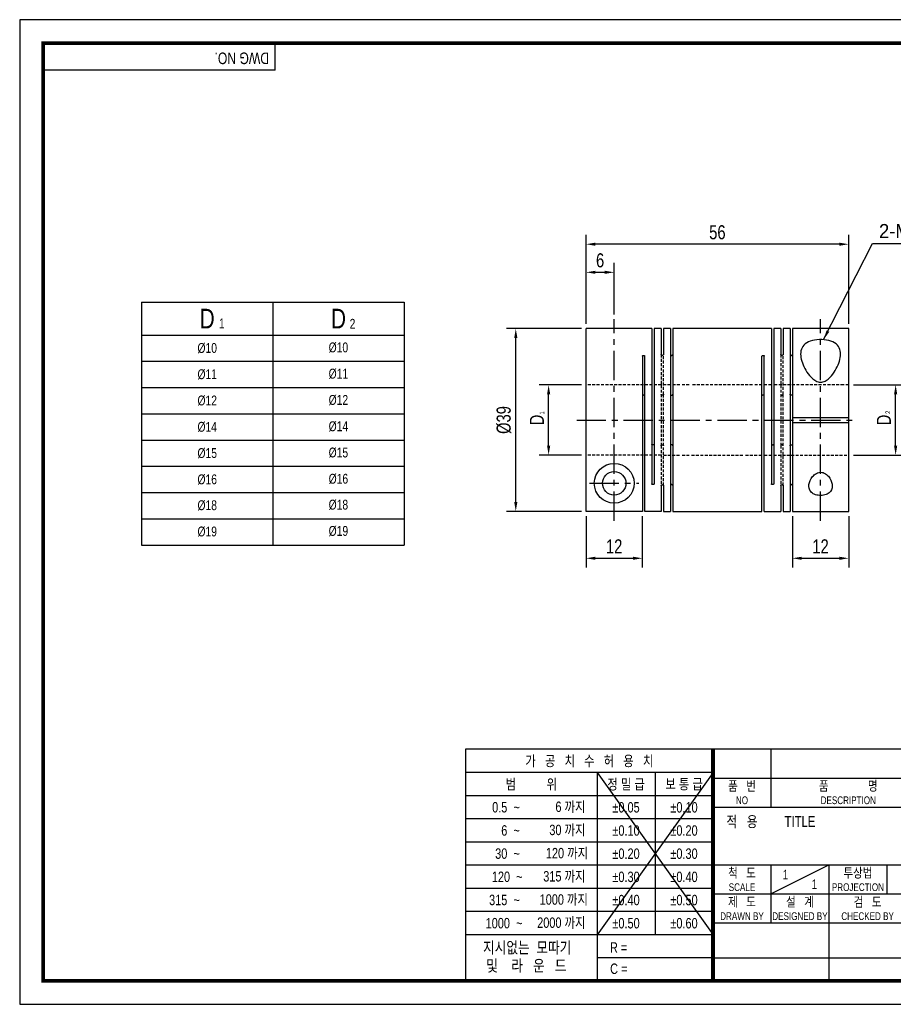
# Model space of a CAD drawing. Header units: millimetres. Extents: x 0 to 297, y 0 to 210.
# Tile 1 of 2: x 0 to 186, y 0 to 210. Entities that reach past the tile are written whole.
import ezdxf
from ezdxf.enums import TextEntityAlignment as Align

# ---------------------------------------------------------------- set-up
doc = ezdxf.new("R2010")
doc.units = ezdxf.units.MM
doc.header["$LTSCALE"] = 5
for name, pattern in [('CENTER', [2, 1.25, -0.25, 0.25, -0.25]), ('CENTER2', [1.125, 0.75, -0.125, 0.125, -0.125]), ('DASHED', [0.75, 0.5, -0.25]), ('HIDDEN', [0.375, 0.25, -0.125]), ('HIDDEN2', [0.1875, 0.125, -0.0625]), ('PHANTOM2', [1.25, 0.625, -0.125, 0.125, -0.125, 0.125, -0.125])]:
    doc.linetypes.add(name, pattern=pattern)
doc.layers.get('0').update_dxf_attribs({"linetype": 'CONTINUOUS'})
doc.layers.get('Defpoints').update_dxf_attribs({"linetype": 'CONTINUOUS'})
for name, color, linetype in [('BM', 2, 'CONTINUOUS'), ('C', 1, 'CENTER2'), ('CT', 1, 'CENTER'), ('D', 7, 'CONTINUOUS'), ('DIM', 7, 'CONTINUOUS'), ('H', 3, 'HIDDEN'), ('HD', 4, 'DASHED'), ('P', 4, 'PHANTOM2')]:
    doc.layers.add(name, color=color, linetype=linetype)
doc.styles.get("Standard").update_dxf_attribs({"font": 'Gulim.ttf', "width": 0.8, "height": 3})
doc.dimstyles.new('LIM', dxfattribs={"dimtxt": 2, "dimasz": 2, "dimexe": 2, "dimexo": 1, "dimgap": 1, "dimtad": 1, "dimdec": 3, "dimzin": 9, "dimdsep": 46, "dimtxsty": 'Standard', "dimcen": 3, "dimclrd": 1, "dimclre": 1, "dimadec": 0, "dimazin": 0, "dimtfac": 1, "dimtdec": 3, "dimtmove": 0, "dimatfit": 3, "dimfxl": 0, "dimtolj": 1, "dimtzin": 0, "dimarcsym": 0})

# ---------------------------------------------------------------- blocks, each defined once
blk = doc.blocks.new('*D129')
at = {"layer": 'Defpoints', "color": 0}
for p in [(120.74, 162.11), (120.74, 144.11), (176.74, 144.12)]:
    blk.add_point(p, dxfattribs=at)
at = {"layer": 'DIM', "color": 1, "lineweight": -2}
for p, q in [((120.74, 145.11), (120.74, 164.11)), ((176.74, 145.12), (176.74, 164.11)), ((174.74, 162.11), (122.74, 162.11))]:
    blk.add_line(p, q, dxfattribs=at)
at = {"layer": 'DIM', "color": 1}
for points in [[(122.74, 162.45), (122.74, 161.78), (120.74, 162.11)], [(174.74, 162.45), (174.74, 161.78), (176.74, 162.11)]]:
    blk.add_solid(points, dxfattribs=at)
at = {"layer": 'DIM', "color": 0, "insert": (148.74, 164.65), "char_height": 3, "attachment_point": 5}
blk.add_mtext('\\A1;56', dxfattribs=at)
blk = doc.blocks.new('*D130')
at = {"layer": 'Defpoints', "color": 0}
for p in [(105.76, 144.12), (120.74, 144.12), (120.74, 105.13)]:
    blk.add_point(p, dxfattribs=at)
at = {"layer": 'DIM', "color": 1, "lineweight": -2}
for p, q in [((119.74, 144.12), (103.76, 144.12)), ((105.76, 107.13), (105.76, 142.12)), ((119.74, 105.13), (103.76, 105.13))]:
    blk.add_line(p, q, dxfattribs=at)
at = {"layer": 'DIM', "color": 1}
for points in [[(105.43, 142.12), (106.1, 142.12), (105.76, 144.12)], [(105.43, 107.13), (106.1, 107.13), (105.76, 105.13)]]:
    blk.add_solid(points, dxfattribs=at)
at = {"layer": 'DIM', "color": 0, "insert": (103.23, 124.62), "char_height": 3, "attachment_point": 5, "rotation": 90}
blk.add_mtext('\\A1;%%C39', dxfattribs=at)
blk = doc.blocks.new('*D131')
at = {"layer": 'Defpoints', "color": 0}
for p in [(120.74, 105.13), (132.74, 105.13), (132.74, 95.13)]:
    blk.add_point(p, dxfattribs=at)
at = {"layer": 'DIM', "color": 1, "lineweight": -2}
for p, q in [((120.74, 104.13), (120.74, 93.13)), ((132.74, 104.13), (132.74, 93.13)), ((122.74, 95.13), (130.74, 95.13))]:
    blk.add_line(p, q, dxfattribs=at)
at = {"layer": 'DIM', "color": 1}
for points in [[(122.74, 95.46), (122.74, 94.79), (120.74, 95.13)], [(130.74, 95.46), (130.74, 94.79), (132.74, 95.13)]]:
    blk.add_solid(points, dxfattribs=at)
at = {"layer": 'DIM', "color": 0, "insert": (126.74, 97.67), "char_height": 3, "attachment_point": 5}
blk.add_mtext('\\A1;12', dxfattribs=at)
blk = doc.blocks.new('*D132')
at = {"layer": 'Defpoints', "color": 0}
for p in [(112.76, 132.1), (120.74, 132.1), (120.74, 117.14)]:
    blk.add_point(p, dxfattribs=at)
at = {"layer": 'DIM', "color": 1, "lineweight": -2}
for p, q in [((119.74, 132.1), (110.76, 132.1)), ((112.76, 119.14), (112.76, 130.1)), ((119.74, 117.14), (110.76, 117.14))]:
    blk.add_line(p, q, dxfattribs=at)
at = {"layer": 'DIM', "color": 1}
for points in [[(112.43, 130.1), (113.1, 130.1), (112.76, 132.1)], [(112.43, 119.14), (113.1, 119.14), (112.76, 117.14)]]:
    blk.add_solid(points, dxfattribs=at)
at = {"layer": 'DIM', "color": 0, "insert": (110.26, 124.62), "char_height": 3, "attachment_point": 5, "rotation": 90}
blk.add_mtext('\\A1;D', dxfattribs=at)
blk = doc.blocks.new('*D133')
at = {"layer": 'Defpoints', "color": 0}
for p in [(126.74, 156.12), (126.74, 146.12), (120.74, 144.11)]:
    blk.add_point(p, dxfattribs=at)
at = {"layer": 'DIM', "color": 1, "lineweight": -2}
for p, q in [((120.74, 145.11), (120.74, 158.12)), ((126.74, 147.12), (126.74, 158.12)), ((122.74, 156.12), (124.74, 156.12))]:
    blk.add_line(p, q, dxfattribs=at)
at = {"layer": 'DIM', "color": 1}
for points in [[(122.74, 156.45), (122.74, 155.79), (120.74, 156.12)], [(124.74, 156.45), (124.74, 155.79), (126.74, 156.12)]]:
    blk.add_solid(points, dxfattribs=at)
at = {"layer": 'DIM', "color": 0, "insert": (123.74, 158.66), "char_height": 3, "attachment_point": 5}
blk.add_mtext('\\A1;6', dxfattribs=at)
blk = doc.blocks.new('*D134')
at = {"layer": 'Defpoints', "color": 0}
for p in [(164.74, 105.12), (176.74, 105.12), (176.74, 95.13)]:
    blk.add_point(p, dxfattribs=at)
at = {"layer": 'DIM', "color": 1, "lineweight": -2}
for p, q in [((164.74, 104.12), (164.74, 93.13)), ((176.74, 104.12), (176.74, 93.13)), ((166.74, 95.13), (174.74, 95.13))]:
    blk.add_line(p, q, dxfattribs=at)
at = {"layer": 'DIM', "color": 1}
for points in [[(166.74, 95.46), (166.74, 94.79), (164.74, 95.13)], [(174.74, 95.46), (174.74, 94.79), (176.74, 95.13)]]:
    blk.add_solid(points, dxfattribs=at)
at = {"layer": 'DIM', "color": 0, "insert": (170.74, 97.67), "char_height": 3, "attachment_point": 5}
blk.add_mtext('\\A1;12', dxfattribs=at)
blk = doc.blocks.new('*D135')
at = {"layer": 'Defpoints', "color": 0}
for p in [(176.74, 132.12), (186.74, 132.12), (176.74, 117.12)]:
    blk.add_point(p, dxfattribs=at)
at = {"layer": 'DIM', "color": 1, "lineweight": -2}
for p, q in [((177.74, 132.12), (188.74, 132.12)), ((186.74, 119.12), (186.74, 130.12)), ((177.74, 117.12), (188.74, 117.12))]:
    blk.add_line(p, q, dxfattribs=at)
at = {"layer": 'DIM', "color": 1}
for points in [[(186.41, 130.12), (187.08, 130.12), (186.74, 132.12)], [(186.41, 119.12), (187.08, 119.12), (186.74, 117.12)]]:
    blk.add_solid(points, dxfattribs=at)
at = {"layer": 'DIM', "color": 0, "insert": (184.24, 124.62), "char_height": 3, "attachment_point": 5, "rotation": 90}
blk.add_mtext('\\A1;D', dxfattribs=at)

msp = doc.modelspace()

# ---------------------------------------------------------------- linework, layer by layer
for p, q in [((54.437, 199.2323), (54.437, 205)), ((54.437, 199.2323), (5, 199.2323)), ((25.9794, 149.7465), (25.9794, 97.9465)), ((25.9794, 149.7465), (81.9794, 149.7465)), ((81.9794, 149.7465), (81.9794, 97.9465)), ((95.0758, 54.437), (95.0758, 5)), ((147.8086, 54.437), (95.0758, 54.437)), ((292, 54.437), (147.8086, 54.437)), ((147.8086, 54.437), (147.8086, 5)), ((160.1679, 54.437), (160.1679, 42.0778)), ((147.8086, 49.4295), (95.0758, 49.4295)), ((147.8086, 49.4295), (123.0901, 14.8235)), ((123.0901, 49.4295), (147.8086, 14.8235)), ((123.0901, 49.4295), (123.0901, 5)), ((135.4493, 49.4295), (135.4493, 14.8235)), ((147.8086, 48.2574), (292, 48.2574)), ((147.8086, 44.4858), (95.0758, 44.4858)), ((147.8086, 42.0778), (292, 42.0778)), ((147.8086, 39.5421), (95.0758, 39.5421)), ((147.8086, 34.5984), (95.0758, 34.5984)), ((147.8086, 29.6547), (95.0758, 29.6547)), ((147.8086, 29.7185), (292, 29.7185)), ((160.1679, 23.5389), (172.5271, 29.7185)), ((160.1679, 29.7185), (160.1679, 17.3593)), ((172.5271, 29.7185), (172.5271, 5)), ((184.8864, 29.7185), (184.8864, 23.5389)), ((147.8086, 24.711), (95.0758, 24.711)), ((147.8086, 23.5389), (221.9642, 23.5389)), ((147.8086, 19.7673), (95.0758, 19.7673)), ((147.8086, 17.3593), (292, 17.3593)), ((147.8086, 14.8235), (95.0758, 14.8235)), ((147.8086, 9.8798), (123.0901, 9.8798)), ((147.8086, 9.8798), (221.9642, 9.8798))]:
    msp.add_line(p, q)
at = {"color": 4}
for p, q in [((53.9794, 149.7465), (53.9794, 97.9465)), ((25.9794, 142.7465), (81.9794, 142.7465))]:
    msp.add_line(p, q, dxfattribs=at)
at = {"color": 1}
for p, q in [((25.9794, 137.1465), (81.9794, 137.1465)), ((25.9794, 131.5465), (81.9794, 131.5465)), ((25.9794, 125.9465), (81.9794, 125.9465)), ((25.9794, 120.3465), (81.9794, 120.3465)), ((25.9794, 114.7465), (81.9794, 114.7465)), ((25.9794, 109.1465), (81.9794, 109.1465)), ((25.9794, 103.5465), (81.9794, 103.5465))]:
    msp.add_line(p, q, dxfattribs=at)
at = {"color": 0}
msp.add_line((25.9794, 97.9465), (81.9794, 97.9465), dxfattribs=at)
msp.add_lwpolyline([(297, 210), (0, 210), (0, 0), (297, 0)], close=True)
msp.add_lwpolyline([(292, 205, 0.8, 0.8, 0), (5, 205, 0.8, 0.8, 0), (5, 5, 0.8, 0.8, 0), (292, 5, 0.8, 0.8, 0)], format="xyseb", close=True)
at = {"const_width": 0.824}
msp.add_lwpolyline([(147.8086, 5), (147.8086, 54.437)], dxfattribs=at)
at = {"layer": 'BM', "linetype": 'Continuous'}
for p, q in [((120.7531, 144.1142), (120.7445, 144.1206)), ((134.7445, 144.1206), (120.7445, 144.1206)), ((120.7445, 105.127), (120.7445, 144.1142)), ((120.7445, 144.1142), (120.7531, 144.1142)), ((134.7445, 144.1206), (134.7445, 111.01)), ((135.2445, 144.1206), (135.2445, 111.01)), ((136.7445, 144.1206), (135.2445, 144.1206)), ((136.7445, 144.1206), (136.7445, 138.5849)), ((137.2445, 144.1206), (137.2445, 138.5849)), ((138.7445, 144.1206), (137.2445, 144.1206)), ((138.7445, 144.1206), (138.7445, 105.1206)), ((139.2445, 144.1206), (139.2445, 105.1206)), ((160.2445, 144.1206), (139.2445, 144.1206)), ((140.7445, 144.1206), (139.2445, 144.1206)), ((156.2445, 144.1206), (143.2445, 144.1206)), ((158.2445, 144.1206), (156.7445, 144.1206)), ((160.2445, 144.1206), (158.7445, 144.1206)), ((160.2445, 144.1206), (160.2445, 111.01)), ((160.7445, 144.1206), (160.7445, 111.01)), ((162.2445, 144.1206), (160.7445, 144.1206)), ((162.2445, 144.1206), (162.2445, 138.5849)), ((162.7445, 144.1206), (162.7445, 138.5849)), ((164.2445, 144.1206), (162.7445, 144.1206)), ((164.2445, 144.1206), (164.2445, 105.1206)), ((164.7445, 144.1206), (164.7445, 125.1206)), ((176.7445, 144.1206), (164.7445, 144.1206)), ((176.7445, 125.1206), (176.7445, 144.1206)), ((132.7445, 138.2313), (132.7445, 105.127)), ((133.2445, 105.1206), (133.2445, 138.2313)), ((158.2445, 105.1206), (158.2445, 138.2313)), ((158.7445, 105.1206), (158.7445, 138.2313)), ((164.7445, 125.1206), (176.7445, 125.1206)), ((164.7445, 124.1206), (164.7445, 105.1206)), ((164.7445, 124.1206), (176.7445, 124.1206)), ((176.7445, 105.1206), (176.7445, 124.1206)), ((136.7445, 110.6564), (136.7445, 105.1206)), ((137.2445, 110.6564), (137.2445, 105.1206)), ((162.2445, 110.6564), (162.2445, 105.1206)), ((162.7445, 110.6564), (162.7445, 105.1206)), ((132.7445, 105.127), (120.7445, 105.127)), ((136.7445, 105.127), (133.2445, 105.127)), ((137.2445, 105.1206), (138.7445, 105.1206)), ((139.2445, 105.1206), (158.2445, 105.1206)), ((139.2445, 105.1206), (140.7445, 105.1206)), ((141.2445, 105.1206), (142.7445, 105.1206)), ((154.7445, 105.1206), (158.2445, 105.1206)), ((158.7445, 105.1206), (162.2445, 105.1206)), ((160.7445, 105.1206), (162.2445, 105.1206)), ((162.7445, 105.1206), (164.2445, 105.1206)), ((164.7445, 105.1206), (176.7445, 105.1206))]:
    msp.add_line(p, q, dxfattribs=at)
at = {"layer": 'BM', "linetype": 'HIDDEN2'}
msp.add_line((176.7445, 132.1206), (175.6445, 132.1206), dxfattribs=at)
at = {"layer": 'BM', "linetype": 'Continuous'}
for radius in [4.25, 2.5]:
    msp.add_circle((126.7445, 111.1206), radius, dxfattribs=at)
msp.add_arc((162.1158, 124.6206), 14.6287, 358.041289, 1.958711, dxfattribs=at)
for points, knots in [([(166.4945, 138.6919), (166.4945, 139.1765), (166.5812, 139.6235), (166.9966, 140.4428), (167.3252, 140.8001), (168.2354, 141.3627), (168.822, 141.5679), (170.1262, 141.794), (170.8515, 141.8175), (172.2215, 141.676), (172.8549, 141.5127), (173.8826, 141.0204), (174.2758, 140.6906), (175.0633, 139.539), (175.0917, 138.5587), (174.6025, 136.5131), (174.1014, 135.4234), (172.9691, 133.9145), (172.5158, 133.4129), (171.6516, 132.8856), (171.3237, 132.7502), (170.6312, 132.6668), (170.2702, 132.7267), (169.3131, 133.117), (168.8213, 133.5929), (167.9913, 134.5779), (167.6599, 135.098), (166.8294, 136.669), (166.4945, 137.7226), (166.4945, 138.6919)], [0, 0, 0, 0, 0.0625, 0.0625, 0.125, 0.125, 0.1875, 0.1875, 0.25, 0.25, 0.3125, 0.3125, 0.375, 0.375, 0.5, 0.5, 0.625, 0.625, 0.6875, 0.6875, 0.71875, 0.71875, 0.75, 0.75, 0.8125, 0.8125, 0.875, 0.875, 1, 1, 1, 1]), ([(132.7445, 138.2313), (132.7445, 138.2513), (132.7494, 138.2716), (132.7586, 138.2904), (132.7679, 138.3093), (132.7818, 138.3272), (132.7993, 138.3427), (132.8168, 138.3582), (132.8383, 138.3718), (132.862, 138.3823), (132.8857, 138.3928), (132.9124, 138.4006), (132.9397, 138.4049), (132.9576, 138.4078), (132.9761, 138.4092), (132.9945, 138.4092), (133.0225, 138.4092), (133.0509, 138.4058), (133.0773, 138.3992), (133.1037, 138.3927), (133.1289, 138.3828), (133.1507, 138.3704), (133.1726, 138.358), (133.1917, 138.3428), (133.2065, 138.3259), (133.2214, 138.309), (133.2323, 138.2901), (133.2384, 138.2706), (133.2425, 138.2577), (133.2445, 138.2445), (133.2445, 138.2313)], [0, 0, 0, 0, 0.10746775, 0.10746775, 0.10746775, 0.21493589, 0.21493589, 0.21493589, 0.32239923, 0.32239923, 0.32239923, 0.42986465, 0.42986465, 0.42986465, 0.49999996, 0.49999996, 0.49999996, 0.60746831, 0.60746831, 0.60746831, 0.71493668, 0.71493668, 0.71493668, 0.82240431, 0.82240431, 0.82240431, 0.92986877, 0.92986877, 0.92986877, 1, 1, 1, 1]), ([(137.2445, 138.5849), (137.2445, 138.5653), (137.2397, 138.5455), (137.2305, 138.527), (137.2212, 138.5085), (137.2072, 138.4908), (137.1898, 138.4754), (137.1723, 138.46), (137.1508, 138.4465), (137.1271, 138.4361), (137.1033, 138.4256), (137.0767, 138.4179), (137.0494, 138.4135), (137.0315, 138.4107), (137.013, 138.4092), (136.9945, 138.4092), (136.9666, 138.4092), (136.9382, 138.4126), (136.9118, 138.4192), (136.8854, 138.4257), (136.8602, 138.4356), (136.8384, 138.4479), (136.8165, 138.4602), (136.7974, 138.4754), (136.7826, 138.492), (136.7677, 138.5087), (136.7568, 138.5274), (136.7506, 138.5465), (136.7466, 138.5591), (136.7445, 138.572), (136.7445, 138.5849)], [0, 0, 0, 0, 0.10746775, 0.10746775, 0.10746775, 0.21493589, 0.21493589, 0.21493589, 0.32239923, 0.32239923, 0.32239923, 0.42986465, 0.42986465, 0.42986465, 0.49999996, 0.49999996, 0.49999996, 0.60746831, 0.60746831, 0.60746831, 0.71493668, 0.71493668, 0.71493668, 0.82240431, 0.82240431, 0.82240431, 0.92986877, 0.92986877, 0.92986877, 1, 1, 1, 1]), ([(138.7445, 138.5849), (138.7445, 138.5653), (138.7494, 138.5455), (138.7586, 138.527), (138.7679, 138.5085), (138.7818, 138.4908), (138.7993, 138.4754), (138.8168, 138.46), (138.8383, 138.4465), (138.862, 138.4361), (138.8857, 138.4256), (138.9124, 138.4179), (138.9397, 138.4135), (138.9576, 138.4107), (138.9761, 138.4092), (138.9945, 138.4092), (139.0225, 138.4092), (139.0509, 138.4126), (139.0773, 138.4192), (139.1037, 138.4257), (139.1289, 138.4356), (139.1507, 138.4479), (139.1726, 138.4602), (139.1917, 138.4754), (139.2065, 138.492), (139.2214, 138.5087), (139.2323, 138.5274), (139.2384, 138.5465), (139.2425, 138.5591), (139.2445, 138.572), (139.2445, 138.5849)], [0, 0, 0, 0, 0.10746775, 0.10746775, 0.10746775, 0.21493589, 0.21493589, 0.21493589, 0.32239923, 0.32239923, 0.32239923, 0.42986465, 0.42986465, 0.42986465, 0.49999996, 0.49999996, 0.49999996, 0.60746831, 0.60746831, 0.60746831, 0.71493668, 0.71493668, 0.71493668, 0.82240431, 0.82240431, 0.82240431, 0.92986877, 0.92986877, 0.92986877, 1, 1, 1, 1]), ([(158.2445, 138.2313), (158.2445, 138.2513), (158.2494, 138.2716), (158.2586, 138.2904), (158.2679, 138.3093), (158.2818, 138.3272), (158.2993, 138.3427), (158.3168, 138.3582), (158.3383, 138.3718), (158.362, 138.3823), (158.3857, 138.3928), (158.4124, 138.4006), (158.4397, 138.4049), (158.4576, 138.4078), (158.4761, 138.4092), (158.4945, 138.4092), (158.5225, 138.4092), (158.5509, 138.4058), (158.5773, 138.3992), (158.6037, 138.3927), (158.6289, 138.3828), (158.6507, 138.3704), (158.6726, 138.358), (158.6917, 138.3428), (158.7065, 138.3259), (158.7214, 138.309), (158.7323, 138.2901), (158.7384, 138.2706), (158.7425, 138.2577), (158.7445, 138.2445), (158.7445, 138.2313)], [0, 0, 0, 0, 0.10746775, 0.10746775, 0.10746775, 0.21493589, 0.21493589, 0.21493589, 0.32239923, 0.32239923, 0.32239923, 0.42986465, 0.42986465, 0.42986465, 0.49999996, 0.49999996, 0.49999996, 0.60746831, 0.60746831, 0.60746831, 0.71493668, 0.71493668, 0.71493668, 0.82240431, 0.82240431, 0.82240431, 0.92986877, 0.92986877, 0.92986877, 1, 1, 1, 1]), ([(162.7445, 138.5849), (162.7445, 138.5653), (162.7397, 138.5455), (162.7305, 138.527), (162.7212, 138.5085), (162.7072, 138.4908), (162.6898, 138.4754), (162.6723, 138.46), (162.6508, 138.4465), (162.6271, 138.4361), (162.6033, 138.4256), (162.5767, 138.4179), (162.5494, 138.4135), (162.5315, 138.4107), (162.513, 138.4092), (162.4945, 138.4092), (162.4666, 138.4092), (162.4382, 138.4126), (162.4118, 138.4192), (162.3854, 138.4257), (162.3602, 138.4356), (162.3384, 138.4479), (162.3165, 138.4602), (162.2974, 138.4754), (162.2826, 138.492), (162.2677, 138.5087), (162.2568, 138.5274), (162.2506, 138.5465), (162.2466, 138.5591), (162.2445, 138.572), (162.2445, 138.5849)], [0, 0, 0, 0, 0.10746775, 0.10746775, 0.10746775, 0.21493589, 0.21493589, 0.21493589, 0.32239923, 0.32239923, 0.32239923, 0.42986465, 0.42986465, 0.42986465, 0.49999996, 0.49999996, 0.49999996, 0.60746831, 0.60746831, 0.60746831, 0.71493668, 0.71493668, 0.71493668, 0.82240431, 0.82240431, 0.82240431, 0.92986877, 0.92986877, 0.92986877, 1, 1, 1, 1]), ([(164.2445, 138.5849), (164.2445, 138.5653), (164.2494, 138.5455), (164.2586, 138.527), (164.2679, 138.5085), (164.2818, 138.4908), (164.2993, 138.4754), (164.3168, 138.46), (164.3383, 138.4465), (164.362, 138.4361), (164.3857, 138.4256), (164.4124, 138.4179), (164.4397, 138.4135), (164.4576, 138.4107), (164.4761, 138.4092), (164.4945, 138.4092), (164.5225, 138.4092), (164.5509, 138.4126), (164.5773, 138.4192), (164.6037, 138.4257), (164.6289, 138.4356), (164.6507, 138.4479), (164.6726, 138.4602), (164.6917, 138.4754), (164.7065, 138.492), (164.7214, 138.5087), (164.7323, 138.5274), (164.7384, 138.5465), (164.7425, 138.5591), (164.7445, 138.572), (164.7445, 138.5849)], [0, 0, 0, 0, 0.10746775, 0.10746775, 0.10746775, 0.21493589, 0.21493589, 0.21493589, 0.32239923, 0.32239923, 0.32239923, 0.42986465, 0.42986465, 0.42986465, 0.49999996, 0.49999996, 0.49999996, 0.60746831, 0.60746831, 0.60746831, 0.71493668, 0.71493668, 0.71493668, 0.82240431, 0.82240431, 0.82240431, 0.92986877, 0.92986877, 0.92986877, 1, 1, 1, 1]), ([(133.2445, 129.7442), (133.2445, 129.7583), (133.2423, 129.7724), (133.2379, 129.786), (133.2314, 129.8058), (133.2202, 129.8249), (133.2051, 129.8418), (133.19, 129.8587), (133.1707, 129.8739), (133.1487, 129.8862), (133.1266, 129.8985), (133.1013, 129.9082), (133.0748, 129.9146), (133.0491, 129.9207), (133.0217, 129.9239), (132.9945, 129.9239), (132.9666, 129.9239), (132.9382, 129.9205), (132.9118, 129.914), (132.8854, 129.9074), (132.8602, 129.8975), (132.8384, 129.8851), (132.8165, 129.8726), (132.7974, 129.8573), (132.7826, 129.8402), (132.7677, 129.8232), (132.7568, 129.804), (132.7507, 129.7842), (132.7466, 129.7712), (132.7445, 129.7577), (132.7445, 129.7442)], [0, 0, 0, 0, 0.07392694, 0.07392694, 0.07392694, 0.18138604, 0.18138604, 0.18138604, 0.28877138, 0.28877138, 0.28877138, 0.39615764, 0.39615764, 0.39615764, 0.50020263, 0.50020263, 0.50020263, 0.60761625, 0.60761625, 0.60761625, 0.71503012, 0.71503012, 0.71503012, 0.8224389, 0.8224389, 0.8224389, 0.92982631, 0.92982631, 0.92982631, 1, 1, 1, 1]), ([(138.7445, 130.0978), (138.7445, 130.0912), (138.7451, 130.0846), (138.7462, 130.0781), (138.7494, 130.059), (138.7575, 130.0399), (138.7697, 130.0225), (138.782, 130.005), (138.7987, 129.9887), (138.8186, 129.9749), (138.8384, 129.9611), (138.862, 129.9495), (138.8872, 129.941), (138.9125, 129.9326), (138.9402, 129.927), (138.968, 129.9249), (138.9958, 129.9228), (139.0246, 129.9241), (139.0518, 129.9286), (139.079, 129.9332), (139.1055, 129.9411), (139.1291, 129.9517), (139.1527, 129.9623), (139.174, 129.9758), (139.1913, 129.9912), (139.2085, 130.0066), (139.2222, 130.0242), (139.2312, 130.0425), (139.24, 130.0602), (139.2445, 130.0792), (139.2445, 130.0978)], [0, 0, 0, 0, 0.03657645, 0.03657645, 0.03657645, 0.14404333, 0.14404333, 0.14404333, 0.25141107, 0.25141107, 0.25141107, 0.35875799, 0.35875799, 0.35875799, 0.46612576, 0.46612576, 0.46612576, 0.5735056, 0.5735056, 0.5735056, 0.68088653, 0.68088653, 0.68088653, 0.78826495, 0.78826495, 0.78826495, 0.8956261, 0.8956261, 0.8956261, 1, 1, 1, 1]), ([(158.7445, 129.7442), (158.7445, 129.7448), (158.7445, 129.7454), (158.7445, 129.7459), (158.7443, 129.7664), (158.7392, 129.787), (158.7296, 129.806), (158.7201, 129.825), (158.7059, 129.843), (158.6882, 129.8585), (158.6706, 129.874), (158.6489, 129.8875), (158.625, 129.8979), (158.6012, 129.9083), (158.5745, 129.9158), (158.5471, 129.92), (158.5299, 129.9226), (158.5122, 129.9239), (158.4945, 129.9239), (158.4666, 129.9239), (158.4382, 129.9205), (158.4118, 129.914), (158.3854, 129.9074), (158.3602, 129.8975), (158.3384, 129.8851), (158.3165, 129.8726), (158.2974, 129.8573), (158.2826, 129.8402), (158.2677, 129.8232), (158.2568, 129.804), (158.2507, 129.7842), (158.2466, 129.7712), (158.2445, 129.7577), (158.2445, 129.7442)], [0, 0, 0, 0, 0.00297536, 0.00297536, 0.00297536, 0.11051278, 0.11051278, 0.11051278, 0.21793581, 0.21793581, 0.21793581, 0.3253135, 0.3253135, 0.3253135, 0.43270604, 0.43270604, 0.43270604, 0.49975712, 0.49975712, 0.49975712, 0.60716876, 0.60716876, 0.60716876, 0.71458065, 0.71458065, 0.71458065, 0.82198746, 0.82198746, 0.82198746, 0.9293729, 0.9293729, 0.9293729, 1, 1, 1, 1]), ([(164.7445, 130.0978), (164.7445, 130.0786), (164.7397, 130.0591), (164.7305, 130.0409), (164.7212, 130.0226), (164.7073, 130.0051), (164.6898, 129.9899), (164.6723, 129.9746), (164.6508, 129.9612), (164.6271, 129.9508), (164.6034, 129.9403), (164.5768, 129.9326), (164.5495, 129.9283), (164.5315, 129.9254), (164.513, 129.9239), (164.4945, 129.9239), (164.4666, 129.9239), (164.4382, 129.9274), (164.4118, 129.9339), (164.3854, 129.9404), (164.3602, 129.9503), (164.3384, 129.9625), (164.3165, 129.9748), (164.2974, 129.9898), (164.2826, 130.0063), (164.2677, 130.0229), (164.2568, 130.0413), (164.2507, 130.0601), (164.2466, 130.0725), (164.2445, 130.0852), (164.2445, 130.0978)], [0, 0, 0, 0, 0.10740436, 0.10740436, 0.10740436, 0.21481134, 0.21481134, 0.21481134, 0.32218596, 0.32218596, 0.32218596, 0.42957456, 0.42957456, 0.42957456, 0.49977241, 0.49977241, 0.49977241, 0.60718077, 0.60718077, 0.60718077, 0.71458938, 0.71458938, 0.71458938, 0.8219929, 0.8219929, 0.8219929, 0.92937506, 0.92937506, 0.92937506, 1, 1, 1, 1]), ([(135.2445, 119.4971), (135.2445, 119.4965), (135.2445, 119.4959), (135.2445, 119.4953), (135.2443, 119.4749), (135.2392, 119.4543), (135.2296, 119.4353), (135.2201, 119.4163), (135.2059, 119.3983), (135.1882, 119.3827), (135.1706, 119.3672), (135.1489, 119.3538), (135.125, 119.3434), (135.1012, 119.333), (135.0745, 119.3254), (135.0471, 119.3213), (135.0299, 119.3187), (135.0122, 119.3173), (134.9945, 119.3173), (134.9666, 119.3173), (134.9382, 119.3207), (134.9118, 119.3273), (134.8854, 119.3339), (134.8602, 119.3438), (134.8384, 119.3562), (134.8165, 119.3687), (134.7974, 119.384), (134.7826, 119.401), (134.7677, 119.4181), (134.7568, 119.4373), (134.7507, 119.4571), (134.7466, 119.4701), (134.7445, 119.4836), (134.7445, 119.4971)], [0, 0, 0, 0, 0.00297536, 0.00297536, 0.00297536, 0.11051278, 0.11051278, 0.11051278, 0.21793581, 0.21793581, 0.21793581, 0.3253135, 0.3253135, 0.3253135, 0.43270604, 0.43270604, 0.43270604, 0.49975712, 0.49975712, 0.49975712, 0.60716876, 0.60716876, 0.60716876, 0.71458065, 0.71458065, 0.71458065, 0.82198746, 0.82198746, 0.82198746, 0.9293729, 0.9293729, 0.9293729, 1, 1, 1, 1]), ([(139.2445, 119.1435), (139.2445, 119.1501), (139.244, 119.1566), (139.2429, 119.1632), (139.2397, 119.1822), (139.2316, 119.2013), (139.2194, 119.2188), (139.2071, 119.2363), (139.1904, 119.2526), (139.1705, 119.2664), (139.1506, 119.2802), (139.1271, 119.2918), (139.1018, 119.3002), (139.0766, 119.3087), (139.0489, 119.3142), (139.0211, 119.3163), (138.9932, 119.3184), (138.9645, 119.3172), (138.9373, 119.3126), (138.91, 119.3081), (138.8835, 119.3002), (138.86, 119.2896), (138.8364, 119.279), (138.8151, 119.2654), (138.7978, 119.2501), (138.7805, 119.2347), (138.7669, 119.2171), (138.7578, 119.1988), (138.7491, 119.181), (138.7445, 119.1621), (138.7445, 119.1435)], [0, 0, 0, 0, 0.03657645, 0.03657645, 0.03657645, 0.14404333, 0.14404333, 0.14404333, 0.25141107, 0.25141107, 0.25141107, 0.35875799, 0.35875799, 0.35875799, 0.46612576, 0.46612576, 0.46612576, 0.5735056, 0.5735056, 0.5735056, 0.68088653, 0.68088653, 0.68088653, 0.78826495, 0.78826495, 0.78826495, 0.8956261, 0.8956261, 0.8956261, 1, 1, 1, 1]), ([(160.2445, 119.4971), (160.2445, 119.4965), (160.2445, 119.4959), (160.2446, 119.4953), (160.2448, 119.4749), (160.2499, 119.4543), (160.2594, 119.4353), (160.269, 119.4163), (160.2832, 119.3983), (160.3008, 119.3827), (160.3185, 119.3672), (160.3402, 119.3538), (160.3641, 119.3434), (160.3879, 119.333), (160.4146, 119.3254), (160.442, 119.3213), (160.4592, 119.3187), (160.4769, 119.3173), (160.4945, 119.3173), (160.5225, 119.3173), (160.5509, 119.3207), (160.5773, 119.3273), (160.6037, 119.3339), (160.6289, 119.3438), (160.6507, 119.3562), (160.6726, 119.3687), (160.6917, 119.384), (160.7065, 119.401), (160.7214, 119.4181), (160.7323, 119.4373), (160.7384, 119.4571), (160.7425, 119.4701), (160.7445, 119.4836), (160.7445, 119.4971)], [0, 0, 0, 0, 0.00297536, 0.00297536, 0.00297536, 0.11051278, 0.11051278, 0.11051278, 0.21793581, 0.21793581, 0.21793581, 0.3253135, 0.3253135, 0.3253135, 0.43270604, 0.43270604, 0.43270604, 0.49975712, 0.49975712, 0.49975712, 0.60716876, 0.60716876, 0.60716876, 0.71458065, 0.71458065, 0.71458065, 0.82198746, 0.82198746, 0.82198746, 0.9293729, 0.9293729, 0.9293729, 1, 1, 1, 1]), ([(164.2445, 119.1435), (164.2445, 119.144), (164.2445, 119.1446), (164.2446, 119.1451), (164.2448, 119.1643), (164.2499, 119.1837), (164.2594, 119.202), (164.269, 119.2202), (164.2832, 119.2376), (164.3008, 119.2527), (164.3185, 119.2678), (164.3402, 119.2811), (164.3641, 119.2914), (164.3879, 119.3017), (164.4146, 119.3092), (164.442, 119.3134), (164.4592, 119.316), (164.4769, 119.3173), (164.4945, 119.3173), (164.5225, 119.3173), (164.5509, 119.3139), (164.5773, 119.3074), (164.6037, 119.3008), (164.6289, 119.291), (164.6507, 119.2787), (164.6726, 119.2665), (164.6917, 119.2514), (164.7065, 119.2349), (164.7214, 119.2184), (164.7323, 119.2), (164.7384, 119.1812), (164.7425, 119.1688), (164.7445, 119.1561), (164.7445, 119.1435)], [0, 0, 0, 0, 0.0029767, 0.0029767, 0.0029767, 0.11056267, 0.11056267, 0.11056267, 0.2180342, 0.2180342, 0.2180342, 0.32546037, 0.32546037, 0.32546037, 0.4329014, 0.4329014, 0.4329014, 0.49998274, 0.49998274, 0.49998274, 0.60744362, 0.60744362, 0.60744362, 0.71490474, 0.71490474, 0.71490474, 0.82236078, 0.82236078, 0.82236078, 0.92979544, 0.92979544, 0.92979544, 1, 1, 1, 1]), ([(173.2445, 110.5494), (173.2445, 111.1032), (173.0569, 111.6857), (172.5218, 112.5023), (172.2963, 112.7688), (171.7303, 113.2175), (171.375, 113.4038), (170.5902, 113.5114), (170.1776, 113.4157), (169.5127, 113.0591), (169.2449, 112.8136), (168.5898, 112.0272), (168.344, 111.4421), (168.1917, 110.3261), (168.2969, 109.7778), (168.8451, 109.1237), (169.0967, 108.9321), (169.7253, 108.647), (170.1034, 108.5544), (170.8942, 108.5009), (171.3001, 108.5403), (172.0214, 108.7389), (172.331, 108.8963), (173.0444, 109.4743), (173.2445, 109.9956), (173.2445, 110.5494)], [0, 0, 0, 0, 0.125, 0.125, 0.1875, 0.1875, 0.25, 0.25, 0.3125, 0.3125, 0.375, 0.375, 0.5, 0.5, 0.625, 0.625, 0.6875, 0.6875, 0.75, 0.75, 0.8125, 0.8125, 0.875, 0.875, 1, 1, 1, 1]), ([(135.2445, 111.01), (135.2445, 110.9899), (135.2397, 110.9697), (135.2305, 110.9508), (135.2212, 110.932), (135.2072, 110.9141), (135.1898, 110.8986), (135.1723, 110.883), (135.1508, 110.8695), (135.1271, 110.859), (135.1033, 110.8484), (135.0767, 110.8407), (135.0494, 110.8364), (135.0315, 110.8335), (135.013, 110.832), (134.9945, 110.832), (134.9666, 110.832), (134.9382, 110.8355), (134.9118, 110.842), (134.8854, 110.8486), (134.8602, 110.8584), (134.8384, 110.8708), (134.8165, 110.8832), (134.7974, 110.8985), (134.7826, 110.9154), (134.7677, 110.9322), (134.7568, 110.9512), (134.7506, 110.9707), (134.7466, 110.9835), (134.7445, 110.9968), (134.7445, 111.01)], [0, 0, 0, 0, 0.10746775, 0.10746775, 0.10746775, 0.21493589, 0.21493589, 0.21493589, 0.32239923, 0.32239923, 0.32239923, 0.42986465, 0.42986465, 0.42986465, 0.49999996, 0.49999996, 0.49999996, 0.60746831, 0.60746831, 0.60746831, 0.71493668, 0.71493668, 0.71493668, 0.82240431, 0.82240431, 0.82240431, 0.92986877, 0.92986877, 0.92986877, 1, 1, 1, 1]), ([(136.7445, 110.6564), (136.7445, 110.6759), (136.7494, 110.6958), (136.7586, 110.7143), (136.7679, 110.7328), (136.7818, 110.7505), (136.7993, 110.7659), (136.8168, 110.7812), (136.8383, 110.7947), (136.862, 110.8052), (136.8857, 110.8157), (136.9124, 110.8234), (136.9397, 110.8277), (136.9576, 110.8306), (136.9761, 110.832), (136.9945, 110.832), (137.0225, 110.832), (137.0509, 110.8286), (137.0773, 110.8221), (137.1037, 110.8155), (137.1289, 110.8057), (137.1507, 110.7934), (137.1726, 110.781), (137.1917, 110.7659), (137.2065, 110.7492), (137.2214, 110.7326), (137.2323, 110.7139), (137.2384, 110.6948), (137.2425, 110.6822), (137.2445, 110.6693), (137.2445, 110.6564)], [0, 0, 0, 0, 0.10746775, 0.10746775, 0.10746775, 0.21493589, 0.21493589, 0.21493589, 0.32239923, 0.32239923, 0.32239923, 0.42986465, 0.42986465, 0.42986465, 0.49999996, 0.49999996, 0.49999996, 0.60746831, 0.60746831, 0.60746831, 0.71493668, 0.71493668, 0.71493668, 0.82240431, 0.82240431, 0.82240431, 0.92986877, 0.92986877, 0.92986877, 1, 1, 1, 1]), ([(139.2445, 110.6564), (139.2445, 110.6759), (139.2397, 110.6958), (139.2305, 110.7143), (139.2212, 110.7328), (139.2072, 110.7505), (139.1898, 110.7659), (139.1723, 110.7812), (139.1508, 110.7947), (139.1271, 110.8052), (139.1033, 110.8157), (139.0767, 110.8234), (139.0494, 110.8277), (139.0315, 110.8306), (139.013, 110.832), (138.9945, 110.832), (138.9666, 110.832), (138.9382, 110.8286), (138.9118, 110.8221), (138.8854, 110.8155), (138.8602, 110.8057), (138.8384, 110.7934), (138.8165, 110.781), (138.7974, 110.7659), (138.7826, 110.7492), (138.7677, 110.7326), (138.7568, 110.7139), (138.7506, 110.6948), (138.7466, 110.6822), (138.7445, 110.6693), (138.7445, 110.6564)], [0, 0, 0, 0, 0.10746775, 0.10746775, 0.10746775, 0.21493589, 0.21493589, 0.21493589, 0.32239923, 0.32239923, 0.32239923, 0.42986465, 0.42986465, 0.42986465, 0.49999996, 0.49999996, 0.49999996, 0.60746831, 0.60746831, 0.60746831, 0.71493668, 0.71493668, 0.71493668, 0.82240431, 0.82240431, 0.82240431, 0.92986877, 0.92986877, 0.92986877, 1, 1, 1, 1]), ([(160.7445, 111.01), (160.7445, 110.9899), (160.7397, 110.9697), (160.7305, 110.9508), (160.7212, 110.932), (160.7072, 110.9141), (160.6898, 110.8986), (160.6723, 110.883), (160.6508, 110.8695), (160.6271, 110.859), (160.6033, 110.8484), (160.5767, 110.8407), (160.5494, 110.8364), (160.5315, 110.8335), (160.513, 110.832), (160.4945, 110.832), (160.4666, 110.832), (160.4382, 110.8355), (160.4118, 110.842), (160.3854, 110.8486), (160.3602, 110.8584), (160.3384, 110.8708), (160.3165, 110.8832), (160.2974, 110.8985), (160.2826, 110.9154), (160.2677, 110.9322), (160.2568, 110.9512), (160.2506, 110.9707), (160.2466, 110.9835), (160.2445, 110.9968), (160.2445, 111.01)], [0, 0, 0, 0, 0.10746775, 0.10746775, 0.10746775, 0.21493589, 0.21493589, 0.21493589, 0.32239923, 0.32239923, 0.32239923, 0.42986465, 0.42986465, 0.42986465, 0.49999996, 0.49999996, 0.49999996, 0.60746831, 0.60746831, 0.60746831, 0.71493668, 0.71493668, 0.71493668, 0.82240431, 0.82240431, 0.82240431, 0.92986877, 0.92986877, 0.92986877, 1, 1, 1, 1]), ([(162.2445, 110.6564), (162.2445, 110.6759), (162.2494, 110.6958), (162.2586, 110.7143), (162.2679, 110.7328), (162.2818, 110.7505), (162.2993, 110.7659), (162.3168, 110.7812), (162.3383, 110.7947), (162.362, 110.8052), (162.3857, 110.8157), (162.4124, 110.8234), (162.4397, 110.8277), (162.4576, 110.8306), (162.4761, 110.832), (162.4945, 110.832), (162.5225, 110.832), (162.5509, 110.8286), (162.5773, 110.8221), (162.6037, 110.8155), (162.6289, 110.8057), (162.6507, 110.7934), (162.6726, 110.781), (162.6917, 110.7659), (162.7065, 110.7492), (162.7214, 110.7326), (162.7323, 110.7139), (162.7384, 110.6948), (162.7425, 110.6822), (162.7445, 110.6693), (162.7445, 110.6564)], [0, 0, 0, 0, 0.10746775, 0.10746775, 0.10746775, 0.21493589, 0.21493589, 0.21493589, 0.32239923, 0.32239923, 0.32239923, 0.42986465, 0.42986465, 0.42986465, 0.49999996, 0.49999996, 0.49999996, 0.60746831, 0.60746831, 0.60746831, 0.71493668, 0.71493668, 0.71493668, 0.82240431, 0.82240431, 0.82240431, 0.92986877, 0.92986877, 0.92986877, 1, 1, 1, 1]), ([(164.7445, 110.6564), (164.7445, 110.6759), (164.7397, 110.6958), (164.7305, 110.7143), (164.7212, 110.7328), (164.7072, 110.7505), (164.6898, 110.7659), (164.6723, 110.7812), (164.6508, 110.7947), (164.6271, 110.8052), (164.6033, 110.8157), (164.5767, 110.8234), (164.5494, 110.8277), (164.5315, 110.8306), (164.513, 110.832), (164.4945, 110.832), (164.4666, 110.832), (164.4382, 110.8286), (164.4118, 110.8221), (164.3854, 110.8155), (164.3602, 110.8057), (164.3384, 110.7934), (164.3165, 110.781), (164.2974, 110.7659), (164.2826, 110.7492), (164.2677, 110.7326), (164.2568, 110.7139), (164.2506, 110.6948), (164.2466, 110.6822), (164.2445, 110.6693), (164.2445, 110.6564)], [0, 0, 0, 0, 0.10746775, 0.10746775, 0.10746775, 0.21493589, 0.21493589, 0.21493589, 0.32239923, 0.32239923, 0.32239923, 0.42986465, 0.42986465, 0.42986465, 0.49999996, 0.49999996, 0.49999996, 0.60746831, 0.60746831, 0.60746831, 0.71493668, 0.71493668, 0.71493668, 0.82240431, 0.82240431, 0.82240431, 0.92986877, 0.92986877, 0.92986877, 1, 1, 1, 1])]:
    msp.add_open_spline(points, degree=3, knots=knots, dxfattribs=at)
at = {"layer": 'C'}
msp.add_line((147.8086, 49.4295), (147.8086, 49.3961), dxfattribs=at)
at = {"layer": 'CT'}
for p, q in [((126.7445, 103.127), (126.7445, 146.1206)), ((170.7445, 103.1206), (170.7445, 146.1206)), ((118.7445, 124.6206), (178.7445, 124.6206)), ((121.4945, 111.1206), (131.9945, 111.1206))]:
    msp.add_line(p, q, dxfattribs=at)
at = {"layer": 'D', "color": 2}
msp.add_line((164.7445, 125.1206), (164.7445, 124.1206), dxfattribs=at)
at = {"layer": 'H'}
msp.add_line((147.8086, 49.3128), (147.8086, 49.2711), dxfattribs=at)
at = {"layer": 'HD', "linetype": 'HIDDEN2'}
for p, q in [((136.7445, 138.5849), (136.7445, 130.0978)), ((137.2445, 130.0978), (137.2445, 138.5849)), ((162.2445, 138.5849), (162.2445, 130.0978)), ((162.7445, 130.0978), (162.7445, 138.5849)), ((136.7445, 132.1039), (120.7445, 132.1039)), ((136.7445, 132.1039), (120.7445, 132.1039)), ((138.7445, 132.1206), (136.7445, 132.1206)), ((140.7445, 132.1206), (139.2445, 132.1206)), ((142.7445, 132.1206), (141.2445, 132.1206)), ((156.2445, 132.1206), (143.2445, 132.1206)), ((158.2445, 132.1206), (156.7445, 132.1206)), ((160.2445, 132.1206), (158.7445, 132.1206)), ((167.1445, 132.1206), (160.7445, 132.1206)), ((175.6445, 132.1206), (167.1445, 132.1206)), ((136.7445, 130.0978), (136.7445, 119.1435)), ((137.2445, 119.1435), (137.2445, 130.0978)), ((162.2445, 130.0978), (162.2445, 119.1435)), ((162.7445, 119.1435), (162.7445, 130.0978)), ((136.7445, 119.1435), (136.7445, 110.6564)), ((137.2445, 110.6564), (137.2445, 119.1435)), ((162.2445, 119.1435), (162.2445, 110.6564)), ((162.7445, 110.6564), (162.7445, 119.1435)), ((136.7445, 117.1373), (120.7445, 117.1373)), ((137.2445, 117.1206), (140.7445, 117.1206)), ((141.2445, 117.1206), (142.7445, 117.1206)), ((143.2445, 117.1206), (154.2445, 117.1206)), ((154.7445, 117.1206), (158.2445, 117.1206)), ((158.7445, 117.1206), (160.2445, 117.1206)), ((160.7445, 117.1206), (176.7445, 117.1206))]:
    msp.add_line(p, q, dxfattribs=at)
for points, knots in [([(137.2445, 130.0978), (137.2445, 130.0972), (137.2445, 130.0967), (137.2445, 130.0962), (137.2443, 130.077), (137.2392, 130.0575), (137.2296, 130.0393), (137.2201, 130.0211), (137.2059, 130.0037), (137.1882, 129.9885), (137.1706, 129.9734), (137.1489, 129.9601), (137.125, 129.9499), (137.1012, 129.9396), (137.0745, 129.932), (137.0471, 129.9279), (137.0299, 129.9253), (137.0122, 129.9239), (136.9945, 129.9239), (136.9666, 129.9239), (136.9382, 129.9274), (136.9118, 129.9339), (136.8854, 129.9404), (136.8602, 129.9503), (136.8384, 129.9625), (136.8165, 129.9748), (136.7974, 129.9898), (136.7826, 130.0063), (136.7677, 130.0229), (136.7568, 130.0413), (136.7507, 130.0601), (136.7466, 130.0725), (136.7445, 130.0852), (136.7445, 130.0978)], [0, 0, 0, 0, 0.00297536, 0.00297536, 0.00297536, 0.11051278, 0.11051278, 0.11051278, 0.21793581, 0.21793581, 0.21793581, 0.3253135, 0.3253135, 0.3253135, 0.43270604, 0.43270604, 0.43270604, 0.49975712, 0.49975712, 0.49975712, 0.60716876, 0.60716876, 0.60716876, 0.71458065, 0.71458065, 0.71458065, 0.82198746, 0.82198746, 0.82198746, 0.9293729, 0.9293729, 0.9293729, 1, 1, 1, 1]), ([(162.2445, 130.0978), (162.2445, 130.0912), (162.2451, 130.0846), (162.2462, 130.0781), (162.2494, 130.059), (162.2575, 130.0399), (162.2697, 130.0225), (162.282, 130.005), (162.2987, 129.9887), (162.3186, 129.9749), (162.3384, 129.9611), (162.362, 129.9495), (162.3872, 129.941), (162.4125, 129.9326), (162.4402, 129.927), (162.468, 129.9249), (162.4958, 129.9228), (162.5246, 129.9241), (162.5518, 129.9286), (162.579, 129.9332), (162.6055, 129.9411), (162.6291, 129.9517), (162.6527, 129.9623), (162.674, 129.9758), (162.6913, 129.9912), (162.7085, 130.0066), (162.7222, 130.0242), (162.7312, 130.0425), (162.74, 130.0602), (162.7445, 130.0792), (162.7445, 130.0978)], [0, 0, 0, 0, 0.03657645, 0.03657645, 0.03657645, 0.14404333, 0.14404333, 0.14404333, 0.25141107, 0.25141107, 0.25141107, 0.35875799, 0.35875799, 0.35875799, 0.46612576, 0.46612576, 0.46612576, 0.5735056, 0.5735056, 0.5735056, 0.68088653, 0.68088653, 0.68088653, 0.78826495, 0.78826495, 0.78826495, 0.8956261, 0.8956261, 0.8956261, 1, 1, 1, 1]), ([(136.7445, 119.1435), (136.7445, 119.144), (136.7445, 119.1446), (136.7446, 119.1451), (136.7448, 119.1643), (136.7499, 119.1837), (136.7594, 119.202), (136.769, 119.2202), (136.7832, 119.2376), (136.8008, 119.2527), (136.8185, 119.2678), (136.8402, 119.2811), (136.8641, 119.2914), (136.8879, 119.3017), (136.9146, 119.3092), (136.942, 119.3134), (136.9592, 119.316), (136.9769, 119.3173), (136.9945, 119.3173), (137.0225, 119.3173), (137.0509, 119.3139), (137.0773, 119.3074), (137.1037, 119.3008), (137.1289, 119.291), (137.1507, 119.2787), (137.1726, 119.2665), (137.1917, 119.2514), (137.2065, 119.2349), (137.2214, 119.2184), (137.2323, 119.2), (137.2384, 119.1812), (137.2425, 119.1688), (137.2445, 119.1561), (137.2445, 119.1435)], [0, 0, 0, 0, 0.00297536, 0.00297536, 0.00297536, 0.11051278, 0.11051278, 0.11051278, 0.21793581, 0.21793581, 0.21793581, 0.3253135, 0.3253135, 0.3253135, 0.43270604, 0.43270604, 0.43270604, 0.49975712, 0.49975712, 0.49975712, 0.60716876, 0.60716876, 0.60716876, 0.71458065, 0.71458065, 0.71458065, 0.82198746, 0.82198746, 0.82198746, 0.9293729, 0.9293729, 0.9293729, 1, 1, 1, 1]), ([(162.7445, 119.1435), (162.7445, 119.1501), (162.744, 119.1566), (162.7429, 119.1632), (162.7397, 119.1822), (162.7316, 119.2013), (162.7194, 119.2188), (162.7071, 119.2363), (162.6904, 119.2526), (162.6705, 119.2664), (162.6506, 119.2802), (162.6271, 119.2918), (162.6018, 119.3002), (162.5766, 119.3087), (162.5489, 119.3142), (162.5211, 119.3163), (162.4932, 119.3184), (162.4645, 119.3172), (162.4373, 119.3126), (162.41, 119.3081), (162.3835, 119.3002), (162.36, 119.2896), (162.3364, 119.279), (162.3151, 119.2654), (162.2978, 119.2501), (162.2805, 119.2347), (162.2669, 119.2171), (162.2578, 119.1988), (162.2491, 119.181), (162.2445, 119.1621), (162.2445, 119.1435)], [0, 0, 0, 0, 0.03657645, 0.03657645, 0.03657645, 0.14404333, 0.14404333, 0.14404333, 0.25141107, 0.25141107, 0.25141107, 0.35875799, 0.35875799, 0.35875799, 0.46612576, 0.46612576, 0.46612576, 0.5735056, 0.5735056, 0.5735056, 0.68088653, 0.68088653, 0.68088653, 0.78826495, 0.78826495, 0.78826495, 0.8956261, 0.8956261, 0.8956261, 1, 1, 1, 1])]:
    msp.add_open_spline(points, degree=3, knots=knots, dxfattribs=at)
at = {"layer": 'P'}
msp.add_line((147.8086, 49.221), (147.8086, 49.1627), dxfattribs=at)

# ---------------------------------------------------------------- texts
at = {"color": 0}
for s, insert, char_height, width, attachment_point in [('D', (39.9794, 146.2465), 4.2, 28, 5), ('D', (67.9794, 146.2465), 4.2, 28, 5), ('1', (42.4752, 146.2714), 2.1, 6.3, 1), ('2', (70.3456, 146.1909), 2.1, 3.36, 1), ('%%c10', (39.9794, 139.9465), 2.1, 28, 5), ('%%c10', (67.9446, 140.0656), 2.1, 28, 5), ('%%c11', (39.9794, 134.3465), 2.1, 28, 5), ('%%c11', (67.9446, 134.4656), 2.1, 28, 5), ('%%c12', (67.9446, 128.8656), 2.1, 28, 5), ('%%c12', (39.9794, 128.7465), 2.1, 28, 5), ('%%c14', (39.9794, 123.1295), 2.1, 28, 5), ('%%c14', (67.9446, 123.2486), 2.1, 28, 5), ('%%c15', (39.9794, 117.5295), 2.1, 28, 5), ('%%c15', (67.9446, 117.6486), 2.1, 28, 5), ('%%c16', (67.9446, 112.0486), 2.1, 28, 5), ('%%c16', (39.9794, 111.9295), 2.1, 28, 5), ('%%c18', (39.9794, 106.404), 2.1, 28, 5), ('%%c18', (67.9446, 106.5231), 2.1, 28, 5), ('%%c19', (39.9794, 100.804), 2.1, 28, 5), ('%%c19', (67.9446, 100.9231), 2.1, 28, 5)]:
    msp.add_mtext(s, dxfattribs=dict(at, insert=insert, char_height=char_height, width=width, attachment_point=attachment_point))
at = {"layer": 'D', "width": 0.8}
msp.add_text('DWG NO.', height=2.47185, rotation=180, dxfattribs=at).set_placement((53.1681, 203.0007))
for s, height, p in [('가   공   치   수   허   용   치', 2.224667, (121.4422, 51.9333)), ('범          위', 2.224667, (109.0829, 46.9576)), ('정 밀 급', 2.22467, (129.2697, 46.9576)), ('보 통 급', 2.22467, (141.629, 46.9576)), ('품   번', 2.05988, (153.9882, 46.6095)), ('품              명', 2.059877, (176.6469, 46.6095)), ('NO', 1.6479, (153.9882, 43.5197)), ('DESCRIPTION', 1.647902, (176.6469, 43.5197)), ('%%p0.05', 2.22467, (129.2697, 42.0139)), ('%%p0.10', 2.22467, (141.629, 42.0139)), ('적   용', 2.30706, (153.9882, 38.988)), ('TITLE', 2.30706, (166.3475, 38.988)), ('%%p0.10', 2.22467, (129.2697, 37.0702)), ('%%p0.20', 2.22467, (141.629, 37.0702)), ('%%p0.20', 2.22467, (129.2697, 32.1265)), ('%%p0.30', 2.22467, (141.629, 32.1265)), ('척   도', 2.05988, (153.9882, 28.0706)), ('투상법', 2.05988, (178.7068, 28.0706)), ('%%p0.30', 2.22467, (129.2697, 27.1828)), ('%%p0.40', 2.22467, (141.629, 27.1828)), ('1', 2.0599, (163.2577, 27.6586)), ('SCALE', 1.6479, (153.9882, 24.9808)), ('1', 2.0599, (169.4373, 25.5988)), ('PROJECTION', 1.6479, (178.7068, 24.9808)), ('%%p0.40', 2.22467, (129.2697, 22.2391)), ('%%p0.50', 2.22467, (141.629, 22.2391)), ('제   도', 2.05988, (153.9882, 21.891)), ('설   계', 2.05988, (166.3475, 21.891)), ('검   도', 2.05988, (180.7666, 21.891)), ('%%p0.50', 2.22467, (129.2697, 17.2954)), ('%%p0.60', 2.22467, (141.629, 17.2954))]:
    msp.add_text(s, height=height, dxfattribs=at).set_placement(p, align=Align.MIDDLE)
for s, height, p in [('DRAWN BY', 1.6479, (153.9882, 17.9772)), ('DESIGNED BY', 1.647902, (166.3475, 17.9772)), ('CHECKED BY', 1.6479, (180.7666, 17.9772))]:
    msp.add_text(s, height=height, dxfattribs=at).set_placement(p, align=Align.CENTER)
at = {"layer": 'D', "linetype": 'ByBlock', "width": 0.8}
for s, height, p in [('지시없는  모따기', 2.47185, (98.783, 10.8675)), ('및    라   운   드', 2.471852, (99.4623, 6.9968))]:
    msp.add_text(s, height=height, dxfattribs=at).set_placement(p)
at = {"layer": 'D', "width": 0.8}
for s, p in [('R = ', (125.8389, 10.9999)), ('C = ', (125.878, 6.4776))]:
    msp.add_text(s, height=2.22467, dxfattribs=at).set_placement(p)
at = {"layer": 'D', "char_height": 2.22467, "attachment_point": 6}
for s, insert, width in [('0.5  ~', (106.6111, 42.0139), 8.231062), ('6 까지', (120.6182, 42.0139), 9.803532), ('6  ~', (106.6111, 37.0702), 8.231022), ('30 까지', (120.6182, 37.0702), 9.803491), ('120 까지', (121.1758, 32.1265), 12.652424), ('30  ~', (106.6111, 32.1265), 8.231022), ('120  ~', (107.1976, 27.1828), 8.937991), ('315 까지', (120.6182, 27.1828), 12.097781), ('315  ~', (106.6111, 22.2391), 9.885083), ('1000 까지', (121.1426, 22.2391), 13.382285), ('2000 까지', (120.6182, 17.2954), 12.974319), ('1000  ~', (107.1704, 17.2954), 14.528725)]:
    msp.add_mtext(s, dxfattribs=dict(at, insert=insert, width=width))
at = {"layer": 'DIM'}
msp.add_text('2-M5', height=3, dxfattribs=at).set_placement((183.2033, 163.4185))
at = {"layer": 'DIM', "char_height": 1, "attachment_point": 1, "rotation": 90}
for s, insert, width in [('1', (110.8415, 125.782), 24.8), ('2', (184.5688, 125.9168), 20.6)]:
    msp.add_mtext(s, dxfattribs=dict(at, insert=insert, width=width))

# ---------------------------------------------------------------- dimensions: what is measured, and where the dimension line sits
at = {"layer": 'DIM'}
for base, p1, p2, picture, middle in [((120.7445, 162.1142), (176.7445, 144.1206), (120.7445, 144.1142), '*D129', (148.7445, 164.6522)), ((126.7445, 156.1206), (120.7445, 144.1142), (126.7445, 146.1206), '*D133', (123.7445, 158.6586)), ((132.7445, 95.127), (120.7445, 105.127), (132.7445, 105.127), '*D131', (126.7445, 97.669)), ((176.7445, 95.127), (164.7445, 105.1206), (176.7445, 105.1206), '*D134', (170.7445, 97.669))]:
    dim = msp.add_linear_dim(base=base, p1=p1, p2=p2, dimstyle='LIM', dxfattribs=at)
    dim.commit()
    dim.dimension.update_dxf_attribs({"geometry": picture, "text_midpoint": middle})
for base, p1, p2, text, picture, middle in [((105.7645, 144.1206), (120.7445, 105.127), (120.7445, 144.1206), '%%C39', '*D130', (103.2265, 124.6238)), ((112.7645, 132.1039), (120.7445, 117.1373), (120.7445, 132.1039), 'D', '*D132', (110.2625, 124.6206)), ((186.7445, 132.1206), (176.7445, 117.1206), (176.7445, 132.1206), 'D', '*D135', (184.2425, 124.6206))]:
    dim = msp.add_linear_dim(base=base, p1=p1, p2=p2, angle=90, text=text, dimstyle='LIM', dxfattribs=at)
    dim.commit()
    dim.dimension.update_dxf_attribs({"geometry": picture, "text_midpoint": middle})

# ---------------------------------------------------------------- leaders
msp.add_leader([(171.3945, 141.7869), (181.8273, 162.2692), (194.8935, 162.2692)], dimstyle='LIM', override={"dimgap": 1, "dimtad": 0}, dxfattribs=at)

doc.saveas('drawing.dxf')
